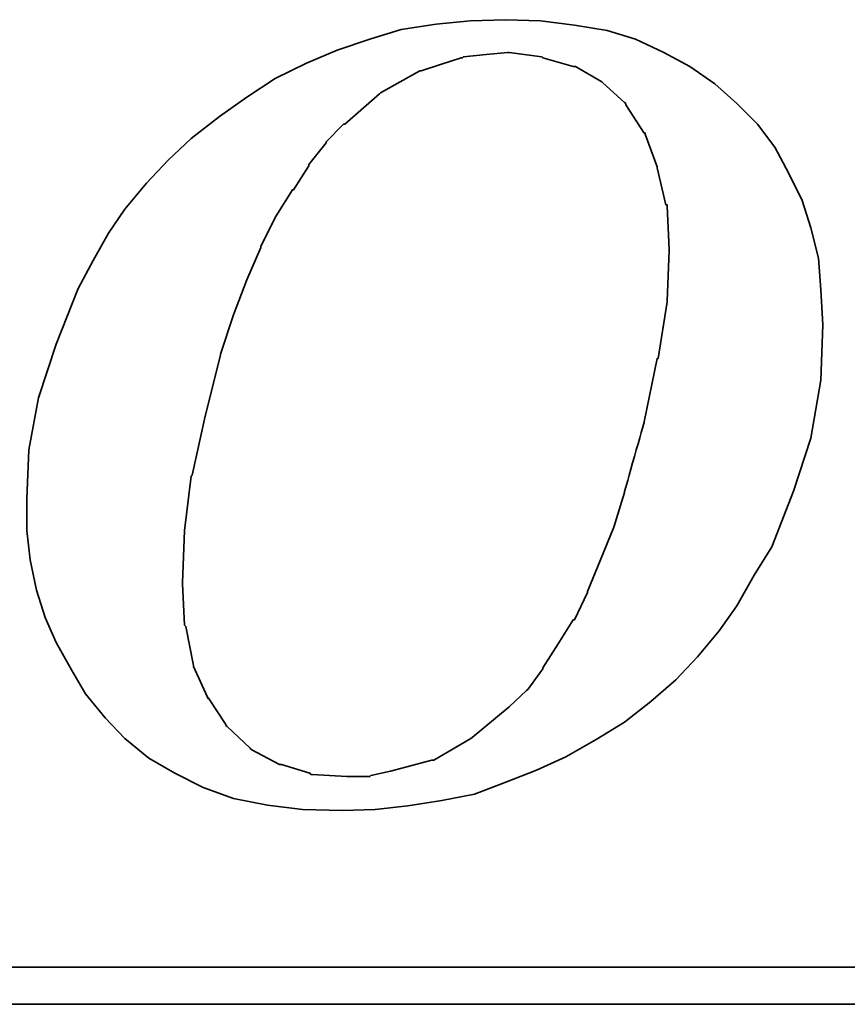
# Model space of a CAD drawing. Header units: millimetres. Extents: x 788 to 1021, y 795 to 904.
# Tile 40 of 44: x 953.92 to 956.54, y 855.96 to 859.08. Entities that reach past the tile are written whole.
import ezdxf

# ---------------------------------------------------------------- set-up
doc = ezdxf.new("R2010")
doc.units = ezdxf.units.MM
doc.header["$LTSCALE"] = 0.1
doc.layers.get('0').update_dxf_attribs({"linetype": 'CONTINUOUS'})
doc.layers.add('layer 1', color=7, linetype='CONTINUOUS')

# ---------------------------------------------------------------- blocks, each defined once
blk = doc.blocks.new('TBI_logo')
at = {"layer": 'layer 1', "color": 1, "lineweight": 35}
for points, knots in [([(7.3103, -1.0663), (7.3103, -1.0663), (7.3625, -1.1209), (7.3625, -1.1209), (7.3625, -1.1209), (7.3625, -1.1209), (7.4255, -1.1728), (7.4255, -1.1728), (7.4255, -1.1728), (7.4255, -1.1728), (7.4945, -1.2127), (7.4945, -1.2127), (7.4945, -1.2127), (7.4945, -1.2127), (7.5695, -1.2505), (7.5695, -1.2505), (7.5695, -1.2505), (7.5695, -1.2505), (7.6499, -1.2793), (7.6499, -1.2793), (7.6499, -1.2793), (7.6499, -1.2793), (7.7393, -1.2967), (7.7393, -1.2967), (7.7393, -1.2967), (7.7393, -1.2967), (7.8317, -1.3081), (7.8317, -1.3081), (7.8317, -1.3081), (7.8317, -1.3081), (7.9379, -1.3111), (7.9379, -1.3111), (7.9379, -1.3111), (7.9379, -1.3111), (8.0243, -1.3081), (8.0243, -1.3081), (8.0243, -1.3081), (8.0243, -1.3081), (8.1107, -1.2991), (8.1107, -1.2991), (8.1107, -1.2991), (8.1107, -1.2991), (8.2001, -1.285), (8.2001, -1.285), (8.2001, -1.285), (8.2001, -1.285), (8.2865, -1.2679), (8.2865, -1.2679), (8.2865, -1.2679), (8.2865, -1.2679), (8.3699, -1.2361), (8.3699, -1.2361), (8.3699, -1.2361), (8.3699, -1.2361), (8.4503, -1.2043), (8.4503, -1.2043), (8.4503, -1.2043), (8.4503, -1.2043), (8.5283, -1.1695), (8.5283, -1.1695), (8.5283, -1.1695), (8.5283, -1.1695), (8.6087, -1.1239), (8.6087, -1.1239), (8.6087, -1.1239), (8.6087, -1.1239), (8.6837, -1.0777), (8.6837, -1.0777), (8.6837, -1.0777), (8.6837, -1.0777), (8.7527, -1.0231), (8.7527, -1.0231), (8.7527, -1.0231), (8.7527, -1.0231), (8.819, -0.9655), (8.819, -0.9655), (8.819, -0.9655), (8.819, -0.9655), (8.8763, -0.9052), (8.8763, -0.9052), (8.8763, -0.9052), (8.8763, -0.9052), (8.9339, -0.8359), (8.9339, -0.8359), (8.9339, -0.8359), (8.9339, -0.8359), (8.9801, -0.7699), (8.9801, -0.7699), (8.9801, -0.7699), (8.9801, -0.7699), (9.0263, -0.6889), (9.0263, -0.6889), (9.0263, -0.6889), (9.0263, -0.6889), (9.0725, -0.6139), (9.0725, -0.6139), (9.0725, -0.6139), (9.0725, -0.6139), (9.1301, -0.4672), (9.1301, -0.4672), (9.1301, -0.4672), (9.1301, -0.4672), (9.176, -0.3265), (9.176, -0.3265), (9.176, -0.3265), (9.176, -0.3265), (9.2021, -0.1735), (9.2021, -0.1735), (9.2021, -0.1735), (9.2021, -0.1735), (9.2075, -0.0271), (9.2075, -0.0271), (9.2075, -0.0271), (9.2075, -0.0271), (9.2021, 0.0653), (9.2021, 0.0653), (9.2021, 0.0653), (9.2021, 0.0653), (9.1961, 0.1487), (9.1961, 0.1487), (9.1961, 0.1487), (9.1961, 0.1487), (9.176, 0.2291), (9.176, 0.2291), (9.176, 0.2291), (9.176, 0.2291), (9.1529, 0.3011), (9.1529, 0.3011), (9.1529, 0.3011), (9.1529, 0.3011), (9.1181, 0.3731), (9.1181, 0.3731), (9.1181, 0.3731), (9.1181, 0.3731), (9.0809, 0.4424), (9.0809, 0.4424), (9.0809, 0.4424), (9.0809, 0.4424), (9.0347, 0.5027), (9.0347, 0.5027), (9.0347, 0.5027), (9.0347, 0.5027), (8.9801, 0.5576), (8.9801, 0.5576), (8.9801, 0.5576), (8.9801, 0.5576), (8.9225, 0.6095), (8.9225, 0.6095), (8.9225, 0.6095), (8.9225, 0.6095), (8.8562, 0.6557), (8.8562, 0.6557), (8.8562, 0.6557), (8.8562, 0.6557), (8.7872, 0.6929), (8.7872, 0.6929), (8.7872, 0.6929), (8.7872, 0.6929), (8.7125, 0.7274), (8.7125, 0.7274), (8.7125, 0.7274), (8.7125, 0.7274), (8.6375, 0.7505), (8.6375, 0.7505), (8.6375, 0.7505), (8.6375, 0.7505), (8.5511, 0.7649), (8.5511, 0.7649), (8.5511, 0.7649), (8.5511, 0.7649), (8.4617, 0.7763), (8.4617, 0.7763), (8.4617, 0.7763), (8.4617, 0.7763), (8.3699, 0.7793), (8.3699, 0.7793), (8.3699, 0.7793), (8.3699, 0.7793), (8.2751, 0.7763), (8.2751, 0.7763), (8.2751, 0.7763), (8.2751, 0.7763), (8.1857, 0.7679), (8.1857, 0.7679), (8.1857, 0.7679), (8.1857, 0.7679), (8.0933, 0.7535), (8.0933, 0.7535), (8.0933, 0.7535), (8.0933, 0.7535), (8.0102, 0.7274), (8.0102, 0.7274), (8.0102, 0.7274), (8.0102, 0.7274), (7.9235, 0.6989), (7.9235, 0.6989), (7.9235, 0.6989), (7.9235, 0.6989), (7.8431, 0.6641), (7.8431, 0.6641), (7.8431, 0.6641), (7.8431, 0.6641), (7.7597, 0.6239), (7.7597, 0.6239), (7.7597, 0.6239), (7.7597, 0.6239), (7.6847, 0.5747), (7.6847, 0.5747), (7.6847, 0.5747), (7.6847, 0.5747), (7.6127, 0.5231), (7.6127, 0.5231), (7.6127, 0.5231), (7.6127, 0.5231), (7.5377, 0.4655), (7.5377, 0.4655), (7.5377, 0.4655), (7.5377, 0.4655), (7.4771, 0.4079), (7.4771, 0.4079), (7.4771, 0.4079), (7.4771, 0.4079), (7.4195, 0.3473), (7.4195, 0.3473), (7.4195, 0.3473), (7.4195, 0.3473), (7.3625, 0.2783), (7.3625, 0.2783), (7.3625, 0.2783), (7.3625, 0.2783), (7.3193, 0.215), (7.3193, 0.215), (7.3193, 0.215), (7.3193, 0.215), (7.2785, 0.1427), (7.2785, 0.1427), (7.2785, 0.1427), (7.2785, 0.1427), (7.2386, 0.0683), (7.2386, 0.0683), (7.2386, 0.0683), (7.2386, 0.0683), (7.1807, -0.0787), (7.1807, -0.0787), (7.1807, -0.0787), (7.1807, -0.0787), (7.1345, -0.22), (7.1345, -0.22), (7.1345, -0.22), (7.1345, -0.22), (7.1087, -0.3577), (7.1087, -0.3577), (7.1087, -0.3577), (7.1087, -0.3577), (7.1033, -0.4873), (7.1033, -0.4873), (7.1033, -0.4873), (7.1033, -0.4873), (7.1033, -0.5707), (7.1033, -0.5707), (7.1033, -0.5707), (7.1033, -0.5707), (7.1117, -0.6487), (7.1117, -0.6487), (7.1117, -0.6487), (7.1117, -0.6487), (7.1291, -0.7291), (7.1291, -0.7291), (7.1291, -0.7291), (7.1291, -0.7291), (7.1519, -0.8014), (7.1519, -0.8014), (7.1519, -0.8014), (7.1519, -0.8014), (7.1807, -0.8674), (7.1807, -0.8674), (7.1807, -0.8674), (7.1807, -0.8674), (7.2212, -0.9397), (7.2212, -0.9397), (7.2212, -0.9397), (7.2212, -0.9397), (7.2584, -1.0027), (7.2584, -1.0027), (7.2584, -1.0027), (7.2584, -1.0027), (7.3103, -1.0663), (7.3103, -1.0663)], [0, 0, 0, 0, 0.013889, 0.013889, 0.013889, 0.013889, 0.027778, 0.027778, 0.027778, 0.027778, 0.041667, 0.041667, 0.041667, 0.041667, 0.055556, 0.055556, 0.055556, 0.055556, 0.069444, 0.069444, 0.069444, 0.069444, 0.083333, 0.083333, 0.083333, 0.083333, 0.097222, 0.097222, 0.097222, 0.097222, 0.111111, 0.111111, 0.111111, 0.111111, 0.125, 0.125, 0.125, 0.125, 0.138889, 0.138889, 0.138889, 0.138889, 0.152778, 0.152778, 0.152778, 0.152778, 0.166667, 0.166667, 0.166667, 0.166667, 0.180556, 0.180556, 0.180556, 0.180556, 0.194444, 0.194444, 0.194444, 0.194444, 0.208333, 0.208333, 0.208333, 0.208333, 0.222222, 0.222222, 0.222222, 0.222222, 0.236111, 0.236111, 0.236111, 0.236111, 0.25, 0.25, 0.25, 0.25, 0.263889, 0.263889, 0.263889, 0.263889, 0.277778, 0.277778, 0.277778, 0.277778, 0.291667, 0.291667, 0.291667, 0.291667, 0.305556, 0.305556, 0.305556, 0.305556, 0.319444, 0.319444, 0.319444, 0.319444, 0.333333, 0.333333, 0.333333, 0.333333, 0.347222, 0.347222, 0.347222, 0.347222, 0.361111, 0.361111, 0.361111, 0.361111, 0.375, 0.375, 0.375, 0.375, 0.388889, 0.388889, 0.388889, 0.388889, 0.402778, 0.402778, 0.402778, 0.402778, 0.416667, 0.416667, 0.416667, 0.416667, 0.430556, 0.430556, 0.430556, 0.430556, 0.444444, 0.444444, 0.444444, 0.444444, 0.458333, 0.458333, 0.458333, 0.458333, 0.472222, 0.472222, 0.472222, 0.472222, 0.486111, 0.486111, 0.486111, 0.486111, 0.5, 0.5, 0.5, 0.5, 0.513889, 0.513889, 0.513889, 0.513889, 0.527778, 0.527778, 0.527778, 0.527778, 0.541667, 0.541667, 0.541667, 0.541667, 0.555556, 0.555556, 0.555556, 0.555556, 0.569444, 0.569444, 0.569444, 0.569444, 0.583333, 0.583333, 0.583333, 0.583333, 0.597222, 0.597222, 0.597222, 0.597222, 0.611111, 0.611111, 0.611111, 0.611111, 0.625, 0.625, 0.625, 0.625, 0.638889, 0.638889, 0.638889, 0.638889, 0.652778, 0.652778, 0.652778, 0.652778, 0.666667, 0.666667, 0.666667, 0.666667, 0.680556, 0.680556, 0.680556, 0.680556, 0.694444, 0.694444, 0.694444, 0.694444, 0.708333, 0.708333, 0.708333, 0.708333, 0.722222, 0.722222, 0.722222, 0.722222, 0.736111, 0.736111, 0.736111, 0.736111, 0.75, 0.75, 0.75, 0.75, 0.763889, 0.763889, 0.763889, 0.763889, 0.777778, 0.777778, 0.777778, 0.777778, 0.791667, 0.791667, 0.791667, 0.791667, 0.805556, 0.805556, 0.805556, 0.805556, 0.819444, 0.819444, 0.819444, 0.819444, 0.833333, 0.833333, 0.833333, 0.833333, 0.847222, 0.847222, 0.847222, 0.847222, 0.861111, 0.861111, 0.861111, 0.861111, 0.875, 0.875, 0.875, 0.875, 0.888889, 0.888889, 0.888889, 0.888889, 0.902778, 0.902778, 0.902778, 0.902778, 0.916667, 0.916667, 0.916667, 0.916667, 0.930556, 0.930556, 0.930556, 0.930556, 0.944444, 0.944444, 0.944444, 0.944444, 0.958333, 0.958333, 0.958333, 0.958333, 0.972222, 0.972222, 0.972222, 0.972222, 0.986111, 0.986111, 0.986111, 0.986111, 1, 1, 1, 1]), ([(7.6154, -0.1045), (7.6154, -0.1045), (7.6499, -0.0007), (7.6499, -0.0007), (7.6499, -0.0007), (7.6499, -0.0007), (7.6847, 0.0914), (7.6847, 0.0914), (7.6847, 0.0914), (7.6847, 0.0914), (7.7219, 0.1775), (7.7219, 0.1775), (7.7219, 0.1775), (7.7219, 0.1775), (7.7219, 0.1805), (7.7219, 0.1805), (7.7219, 0.1805), (7.7219, 0.1805), (7.7621, 0.2609), (7.7621, 0.2609), (7.7621, 0.2609), (7.7621, 0.2609), (7.8053, 0.3299), (7.8053, 0.3299), (7.8053, 0.3299), (7.8053, 0.3299), (7.8083, 0.3299), (7.8083, 0.3299), (7.8083, 0.3299), (7.8083, 0.3299), (7.8485, 0.3932), (7.8485, 0.3932), (7.8485, 0.3932), (7.8485, 0.3932), (7.8485, 0.3962), (7.8485, 0.3962), (7.8485, 0.3962), (7.8485, 0.3962), (7.895, 0.4541), (7.895, 0.4541), (7.895, 0.4541), (7.895, 0.4541), (7.895, 0.4565), (7.895, 0.4565), (7.895, 0.4565), (7.895, 0.4565), (7.9409, 0.5027), (7.9409, 0.5027), (7.9409, 0.5027), (7.9409, 0.5027), (7.9439, 0.5027), (7.9439, 0.5027), (7.9439, 0.5027), (7.9439, 0.5027), (8.0357, 0.5837), (8.0357, 0.5837), (8.0357, 0.5837), (8.0357, 0.5837), (8.0387, 0.5861), (8.0387, 0.5861), (8.0387, 0.5861), (8.0387, 0.5861), (8.1425, 0.6437), (8.1425, 0.6437), (8.1425, 0.6437), (8.1425, 0.6437), (8.1455, 0.6437), (8.1455, 0.6437), (8.1455, 0.6437), (8.1455, 0.6437), (8.1971, 0.6611), (8.1971, 0.6611), (8.1971, 0.6611), (8.1971, 0.6611), (8.2517, 0.6785), (8.2517, 0.6785), (8.2517, 0.6785), (8.2517, 0.6785), (8.2547, 0.6785), (8.2547, 0.6785), (8.2547, 0.6785), (8.2547, 0.6785), (8.2577, 0.6815), (8.2577, 0.6815), (8.2577, 0.6815), (8.2577, 0.6815), (8.3177, 0.6869), (8.3177, 0.6869), (8.3177, 0.6869), (8.3177, 0.6869), (8.3753, 0.6929), (8.3753, 0.6929), (8.3753, 0.6929), (8.3753, 0.6929), (8.3783, 0.6929), (8.3783, 0.6929), (8.3783, 0.6929), (8.3783, 0.6929), (8.465, 0.6815), (8.465, 0.6815), (8.465, 0.6815), (8.465, 0.6815), (8.4677, 0.6785), (8.4677, 0.6785), (8.4677, 0.6785), (8.4677, 0.6785), (8.5481, 0.6557), (8.5481, 0.6557), (8.5481, 0.6557), (8.5481, 0.6557), (8.5511, 0.6557), (8.5511, 0.6557), (8.5511, 0.6557), (8.5511, 0.6557), (8.5538, 0.6557), (8.5538, 0.6557), (8.5538, 0.6557), (8.5538, 0.6557), (8.6231, 0.6149), (8.6231, 0.6149), (8.6231, 0.6149), (8.6231, 0.6149), (8.6261, 0.6125), (8.6261, 0.6125), (8.6261, 0.6125), (8.6261, 0.6125), (8.6837, 0.5603), (8.6837, 0.5603), (8.6837, 0.5603), (8.6837, 0.5603), (8.6867, 0.5576), (8.6867, 0.5576), (8.6867, 0.5576), (8.6867, 0.5576), (8.6867, 0.5546), (8.6867, 0.5546), (8.6867, 0.5546), (8.6867, 0.5546), (8.7356, 0.4796), (8.7356, 0.4796), (8.7356, 0.4796), (8.7356, 0.4796), (8.7383, 0.4796), (8.7383, 0.4796), (8.7383, 0.4796), (8.7383, 0.4796), (8.7383, 0.4769), (8.7383, 0.4769), (8.7383, 0.4769), (8.7383, 0.4769), (8.7701, 0.3905), (8.7701, 0.3905), (8.7701, 0.3905), (8.7701, 0.3905), (8.7701, 0.3875), (8.7701, 0.3875), (8.7701, 0.3875), (8.7701, 0.3875), (8.7929, 0.29), (8.7929, 0.29), (8.7929, 0.29), (8.7929, 0.29), (8.7959, 0.29), (8.7959, 0.29), (8.7959, 0.29), (8.7959, 0.29), (8.7959, 0.2867), (8.7959, 0.2867), (8.7959, 0.2867), (8.7959, 0.2867), (8.8019, 0.1715), (8.8019, 0.1715), (8.8019, 0.1715), (8.8019, 0.1715), (8.8019, 0.1688), (8.8019, 0.1688), (8.8019, 0.1688), (8.8019, 0.1688), (8.7959, 0.0365), (8.7959, 0.0365), (8.7959, 0.0365), (8.7959, 0.0365), (8.7959, 0.0335), (8.7959, 0.0335), (8.7959, 0.0335), (8.7959, 0.0335), (8.7728, -0.1159), (8.7728, -0.1159), (8.7728, -0.1159), (8.7728, -0.1159), (8.7701, -0.1159), (8.7701, -0.1159), (8.7701, -0.1159), (8.7701, -0.1159), (8.7356, -0.2833), (8.7356, -0.2833), (8.7356, -0.2833), (8.7356, -0.2833), (8.6837, -0.4672), (8.6837, -0.4672), (8.6837, -0.4672), (8.6837, -0.4672), (8.6837, -0.4705), (8.6837, -0.4705), (8.6837, -0.4705), (8.6837, -0.4705), (8.6549, -0.5623), (8.6549, -0.5623), (8.6549, -0.5623), (8.6549, -0.5623), (8.6201, -0.6487), (8.6201, -0.6487), (8.6201, -0.6487), (8.6201, -0.6487), (8.5859, -0.7321), (8.5859, -0.7321), (8.5859, -0.7321), (8.5859, -0.7321), (8.5859, -0.7351), (8.5859, -0.7351), (8.5859, -0.7351), (8.5859, -0.7351), (8.5511, -0.8071), (8.5511, -0.8071), (8.5511, -0.8071), (8.5511, -0.8071), (8.5481, -0.8071), (8.5481, -0.8071), (8.5481, -0.8071), (8.5481, -0.8071), (8.5079, -0.8704), (8.5079, -0.8704), (8.5079, -0.8704), (8.5079, -0.8704), (8.4677, -0.9337), (8.4677, -0.9337), (8.4677, -0.9337), (8.4677, -0.9337), (8.4677, -0.9367), (8.4677, -0.9367), (8.4677, -0.9367), (8.4677, -0.9367), (8.4275, -0.9913), (8.4275, -0.9913), (8.4275, -0.9913), (8.4275, -0.9913), (8.4245, -0.9943), (8.4245, -0.9943), (8.4245, -0.9943), (8.4245, -0.9943), (8.3783, -1.0375), (8.3783, -1.0375), (8.3783, -1.0375), (8.3783, -1.0375), (8.2808, -1.1182), (8.2808, -1.1182), (8.2808, -1.1182), (8.2808, -1.1182), (8.2775, -1.1209), (8.2775, -1.1209), (8.2775, -1.1209), (8.2775, -1.1209), (8.1797, -1.1785), (8.1797, -1.1785), (8.1797, -1.1785), (8.1797, -1.1785), (8.1767, -1.1785), (8.1767, -1.1785), (8.1767, -1.1785), (8.1767, -1.1785), (8.1743, -1.1785), (8.1743, -1.1785), (8.1743, -1.1785), (8.1743, -1.1785), (8.0645, -1.2073), (8.0645, -1.2073), (8.0645, -1.2073), (8.0645, -1.2073), (8.0129, -1.219), (8.0129, -1.219), (8.0129, -1.219), (8.0129, -1.219), (8.0102, -1.2217), (8.0102, -1.2217), (8.0102, -1.2217), (8.0102, -1.2217), (8.0069, -1.2217), (8.0069, -1.2217), (8.0069, -1.2217), (8.0069, -1.2217), (7.9493, -1.2217), (7.9493, -1.2217), (7.9493, -1.2217), (7.9493, -1.2217), (7.8575, -1.216), (7.8575, -1.216), (7.8575, -1.216), (7.8575, -1.216), (7.8545, -1.216), (7.8545, -1.216), (7.8545, -1.216), (7.8545, -1.216), (7.8515, -1.2127), (7.8515, -1.2127), (7.8515, -1.2127), (7.8515, -1.2127), (7.7768, -1.1899), (7.7768, -1.1899), (7.7768, -1.1899), (7.7768, -1.1899), (7.7741, -1.1899), (7.7741, -1.1899), (7.7741, -1.1899), (7.7741, -1.1899), (7.7711, -1.1899), (7.7711, -1.1899), (7.7711, -1.1899), (7.7711, -1.1899), (7.6961, -1.1497), (7.6961, -1.1497), (7.6961, -1.1497), (7.6961, -1.1497), (7.6934, -1.1467), (7.6934, -1.1467), (7.6934, -1.1467), (7.6934, -1.1467), (7.6331, -1.0891), (7.6331, -1.0891), (7.6331, -1.0891), (7.6331, -1.0891), (7.6298, -1.0861), (7.6298, -1.0861), (7.6298, -1.0861), (7.6298, -1.0861), (7.6298, -1.0837), (7.6298, -1.0837), (7.6298, -1.0837), (7.6298, -1.0837), (7.5839, -1.0141), (7.5839, -1.0141), (7.5839, -1.0141), (7.5839, -1.0141), (7.5809, -1.0141), (7.5809, -1.0141), (7.5809, -1.0141), (7.5809, -1.0141), (7.5809, -1.0117), (7.5809, -1.0117), (7.5809, -1.0117), (7.5809, -1.0117), (7.5437, -0.9307), (7.5437, -0.9307), (7.5437, -0.9307), (7.5437, -0.9307), (7.5437, -0.9277), (7.5437, -0.9277), (7.5437, -0.9277), (7.5437, -0.9277), (7.5236, -0.8245), (7.5236, -0.8245), (7.5236, -0.8245), (7.5236, -0.8245), (7.5203, -0.8215), (7.5203, -0.8215), (7.5203, -0.8215), (7.5203, -0.8215), (7.5149, -0.7123), (7.5149, -0.7123), (7.5149, -0.7123), (7.5149, -0.7123), (7.5149, -0.7093), (7.5149, -0.7093), (7.5149, -0.7093), (7.5149, -0.7093), (7.5203, -0.5707), (7.5203, -0.5707), (7.5203, -0.5707), (7.5203, -0.5707), (7.5377, -0.4273), (7.5377, -0.4273), (7.5377, -0.4273), (7.5377, -0.4273), (7.5407, -0.4243), (7.5407, -0.4243), (7.5407, -0.4243), (7.5407, -0.4243), (7.5752, -0.2689), (7.5752, -0.2689), (7.5752, -0.2689), (7.5752, -0.2689), (7.6154, -0.1075), (7.6154, -0.1075), (7.6154, -0.1075), (7.6154, -0.1075), (7.6154, -0.1045), (7.6154, -0.1045)], [0, 0, 0, 0, 0.010101, 0.010101, 0.010101, 0.010101, 0.020202, 0.020202, 0.020202, 0.020202, 0.030303, 0.030303, 0.030303, 0.030303, 0.040404, 0.040404, 0.040404, 0.040404, 0.050505, 0.050505, 0.050505, 0.050505, 0.060606, 0.060606, 0.060606, 0.060606, 0.070707, 0.070707, 0.070707, 0.070707, 0.080808, 0.080808, 0.080808, 0.080808, 0.090909, 0.090909, 0.090909, 0.090909, 0.10101, 0.10101, 0.10101, 0.10101, 0.111111, 0.111111, 0.111111, 0.111111, 0.121212, 0.121212, 0.121212, 0.121212, 0.131313, 0.131313, 0.131313, 0.131313, 0.141414, 0.141414, 0.141414, 0.141414, 0.151515, 0.151515, 0.151515, 0.151515, 0.161616, 0.161616, 0.161616, 0.161616, 0.171717, 0.171717, 0.171717, 0.171717, 0.181818, 0.181818, 0.181818, 0.181818, 0.191919, 0.191919, 0.191919, 0.191919, 0.20202, 0.20202, 0.20202, 0.20202, 0.212121, 0.212121, 0.212121, 0.212121, 0.222222, 0.222222, 0.222222, 0.222222, 0.232323, 0.232323, 0.232323, 0.232323, 0.242424, 0.242424, 0.242424, 0.242424, 0.252525, 0.252525, 0.252525, 0.252525, 0.262626, 0.262626, 0.262626, 0.262626, 0.272727, 0.272727, 0.272727, 0.272727, 0.282828, 0.282828, 0.282828, 0.282828, 0.292929, 0.292929, 0.292929, 0.292929, 0.30303, 0.30303, 0.30303, 0.30303, 0.313131, 0.313131, 0.313131, 0.313131, 0.323232, 0.323232, 0.323232, 0.323232, 0.333333, 0.333333, 0.333333, 0.333333, 0.343434, 0.343434, 0.343434, 0.343434, 0.353535, 0.353535, 0.353535, 0.353535, 0.363636, 0.363636, 0.363636, 0.363636, 0.373737, 0.373737, 0.373737, 0.373737, 0.383838, 0.383838, 0.383838, 0.383838, 0.393939, 0.393939, 0.393939, 0.393939, 0.40404, 0.40404, 0.40404, 0.40404, 0.414141, 0.414141, 0.414141, 0.414141, 0.424242, 0.424242, 0.424242, 0.424242, 0.434343, 0.434343, 0.434343, 0.434343, 0.444444, 0.444444, 0.444444, 0.444444, 0.454545, 0.454545, 0.454545, 0.454545, 0.464646, 0.464646, 0.464646, 0.464646, 0.474747, 0.474747, 0.474747, 0.474747, 0.484848, 0.484848, 0.484848, 0.484848, 0.494949, 0.494949, 0.494949, 0.49495, 0.505051, 0.505051, 0.505051, 0.505051, 0.515152, 0.515152, 0.515152, 0.515152, 0.525253, 0.525253, 0.525253, 0.525253, 0.535354, 0.535354, 0.535354, 0.535354, 0.545455, 0.545455, 0.545455, 0.545455, 0.555556, 0.555556, 0.555556, 0.555556, 0.565657, 0.565657, 0.565657, 0.565657, 0.575758, 0.575758, 0.575758, 0.575758, 0.585859, 0.585859, 0.585859, 0.585859, 0.59596, 0.59596, 0.59596, 0.59596, 0.606061, 0.606061, 0.606061, 0.606061, 0.616162, 0.616162, 0.616162, 0.616162, 0.626263, 0.626263, 0.626263, 0.626263, 0.636364, 0.636364, 0.636364, 0.636364, 0.646465, 0.646465, 0.646465, 0.646465, 0.656566, 0.656566, 0.656566, 0.656566, 0.666667, 0.666667, 0.666667, 0.666667, 0.676768, 0.676768, 0.676768, 0.676768, 0.686869, 0.686869, 0.686869, 0.686869, 0.69697, 0.69697, 0.69697, 0.69697, 0.707071, 0.707071, 0.707071, 0.707071, 0.717172, 0.717172, 0.717172, 0.717172, 0.727273, 0.727273, 0.727273, 0.727273, 0.737374, 0.737374, 0.737374, 0.737374, 0.747475, 0.747475, 0.747475, 0.747475, 0.757576, 0.757576, 0.757576, 0.757576, 0.767677, 0.767677, 0.767677, 0.767677, 0.777778, 0.777778, 0.777778, 0.777778, 0.787879, 0.787879, 0.787879, 0.787879, 0.79798, 0.79798, 0.79798, 0.79798, 0.808081, 0.808081, 0.808081, 0.808081, 0.818182, 0.818182, 0.818182, 0.818182, 0.828283, 0.828283, 0.828283, 0.828283, 0.838384, 0.838384, 0.838384, 0.838384, 0.848485, 0.848485, 0.848485, 0.848485, 0.858586, 0.858586, 0.858586, 0.858586, 0.868687, 0.868687, 0.868687, 0.868687, 0.878788, 0.878788, 0.878788, 0.878788, 0.888889, 0.888889, 0.888889, 0.888889, 0.89899, 0.89899, 0.89899, 0.89899, 0.909091, 0.909091, 0.909091, 0.909091, 0.919192, 0.919192, 0.919192, 0.919192, 0.929293, 0.929293, 0.929293, 0.929293, 0.939394, 0.939394, 0.939394, 0.939394, 0.949495, 0.949495, 0.949495, 0.949495, 0.959596, 0.959596, 0.959596, 0.959596, 0.969697, 0.969697, 0.969697, 0.969697, 0.979798, 0.979798, 0.979798, 0.979798, 0.989899, 0.989899, 0.989899, 0.989899, 1, 1, 1, 1]), ([(12.1238, -1.3657), (12.1238, -1.3657), (12.1238, -1.7026), (12.1238, -1.7026), (12.1238, -1.7026), (12.1238, -1.7026), (12.1238, -1.7257), (12.1238, -1.7257), (12.1238, -1.7257), (12.1238, -1.7257), (12.1007, -1.7257), (12.1007, -1.7257), (12.1007, -1.7257), (12.1007, -1.7257), (-7.5847, -1.7257), (-7.5847, -1.7257), (-7.5847, -1.7257), (-7.5847, -1.7257), (-7.5847, -1.8235), (-7.5847, -1.8235), (-7.5847, -1.8235), (-7.5847, -1.8235), (12.9617, -1.8235), (12.9617, -1.8235), (12.9617, -1.8235), (12.9617, -1.8235), (12.1238, -1.3657), (12.1238, -1.3657)], [0, 0, 0, 0, 0.142857, 0.142857, 0.142857, 0.142857, 0.285714, 0.285714, 0.285714, 0.285714, 0.428571, 0.428571, 0.428571, 0.428571, 0.571429, 0.571429, 0.571429, 0.571429, 0.714286, 0.714286, 0.714286, 0.714286, 0.857143, 0.857143, 0.857143, 0.857143, 1, 1, 1, 1])]:
    blk.add_open_spline(points, degree=3, knots=knots, dxfattribs=at)

msp = doc.modelspace()

# ---------------------------------------------------------------- block references
at = {"xscale": 1.199999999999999, "yscale": 1.199999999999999, "zscale": 1.199999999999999}
msp.add_blockref('TBI_logo', (945.4156, 858.1434), dxfattribs=at)

doc.saveas('drawing.dxf')
